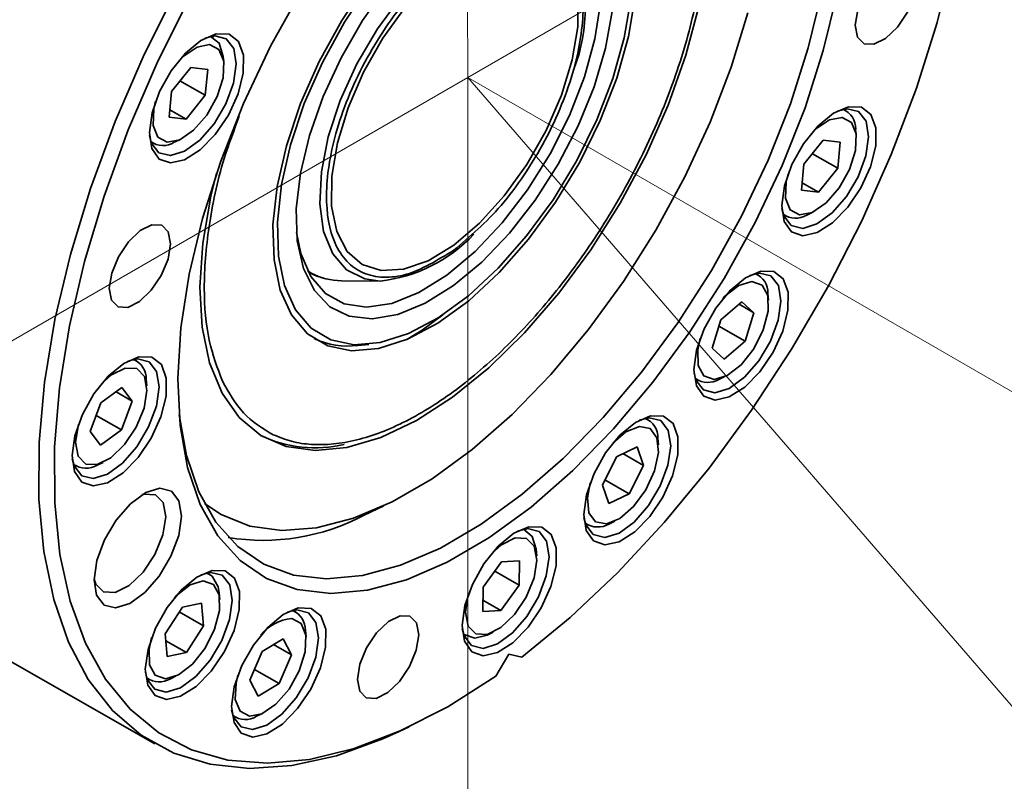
# Model space of a CAD drawing. Header units: millimetres. Extents: x -7686 to -856, y -458 to 6140.
# Tile 77 of 102: x -3471.93 to -3468.5, y 2006.53 to 2009.18. Entities that reach past the tile are written whole.
import ezdxf

# ---------------------------------------------------------------- set-up
doc = ezdxf.new("R2010")
doc.units = ezdxf.units.MM
doc.header["$LTSCALE"] = 5
doc.layers.add('1轮廓实线层', color=7, linetype='Continuous', lineweight=18)

msp = doc.modelspace()

# ---------------------------------------------------------------- linework, layer by layer
at = {"linetype": 'Continuous', "lineweight": 35}
for p, q in [((-3471.254, 2009.1145), (-3471.2624, 2009.1193)), ((-3471.2177, 2009.027), (-3471.2199, 2009.0498)), ((-3471.4, 2008.9279), (-3471.3329, 2009.0111)), ((-3471.3329, 2009.0111), (-3471.2741, 2009.0043)), ((-3471.2741, 2009.0043), (-3471.2824, 2008.9144)), ((-3471.3705, 2008.9646), (-3471.2824, 2008.9144)), ((-3471.4083, 2008.838), (-3471.4, 2008.9279)), ((-3471.2824, 2008.9144), (-3471.3495, 2008.8312)), ((-3471.3495, 2008.8312), (-3471.4083, 2008.838)), ((-3471.406, 2008.8634), (-3471.3495, 2008.8312)), ((-3469.0534, 2008.8613), (-3469.0618, 2008.8661)), ((-3469.0171, 2008.7738), (-3469.0193, 2008.7966)), ((-3471.4716, 2008.7523), (-3471.4631, 2008.7475)), ((-3471.3901, 2008.7511), (-3471.3693, 2008.7609)), ((-3469.1995, 2008.6747), (-3469.1324, 2008.7579)), ((-3469.1324, 2008.7579), (-3469.0735, 2008.7511)), ((-3469.0735, 2008.7511), (-3469.0818, 2008.6612)), ((-3469.1699, 2008.7114), (-3469.0818, 2008.6612)), ((-3469.2077, 2008.5848), (-3469.1995, 2008.6747)), ((-3469.0818, 2008.6612), (-3469.1489, 2008.578)), ((-3469.2054, 2008.6102), (-3469.1489, 2008.578)), ((-3469.1489, 2008.578), (-3469.2077, 2008.5848)), ((-3469.271, 2008.4992), (-3469.2625, 2008.4943)), ((-3469.1895, 2008.498), (-3469.1687, 2008.5077)), ((-3470.9271, 2008.3049), (-3470.9136, 2008.2964)), ((-3470.9247, 2008.3003), (-3470.9218, 2008.2986)), ((-3469.3588, 2008.2898), (-3469.3673, 2008.2946)), ((-3470.8087, 2008.2696), (-3470.6739, 2008.2686)), ((-3469.3225, 2008.2022), (-3469.3247, 2008.2251)), ((-3469.4886, 2008.1337), (-3469.4157, 2008.1956)), ((-3469.425, 2008.1877), (-3469.3732, 2008.1582)), ((-3469.4157, 2008.1956), (-3469.3732, 2008.1582)), ((-3469.3732, 2008.1582), (-3469.4036, 2008.0591)), ((-3469.5189, 2008.0345), (-3469.4886, 2008.1337)), ((-3469.4954, 2008.1114), (-3469.4036, 2008.0591)), ((-3470.7512, 2008.0444), (-3470.7139, 2008.0481)), ((-3469.4036, 2008.0591), (-3469.4764, 2007.9972)), ((-3469.4764, 2007.9972), (-3469.5189, 2008.0345)), ((-3471.5223, 2007.9913), (-3471.5308, 2007.9962)), ((-3471.4861, 2007.9038), (-3471.4882, 2007.9267)), ((-3469.5764, 2007.9276), (-3469.5679, 2007.9228)), ((-3469.4949, 2007.9264), (-3469.4742, 2007.9362)), ((-3471.6456, 2007.8448), (-3471.5725, 2007.8981)), ((-3471.5927, 2007.8833), (-3471.5364, 2007.8513)), ((-3471.5725, 2007.8981), (-3471.5364, 2007.8513)), ((-3471.6828, 2007.7447), (-3471.6456, 2007.8448)), ((-3471.5364, 2007.8513), (-3471.5736, 2007.7512)), ((-3471.6617, 2007.8014), (-3471.5736, 2007.7512)), ((-3469.742, 2007.7865), (-3469.7505, 2007.7913)), ((-3471.6467, 2007.6979), (-3471.6828, 2007.7447)), ((-3471.5736, 2007.7512), (-3471.6467, 2007.6979)), ((-3469.7058, 2007.699), (-3469.7079, 2007.7218)), ((-3469.8513, 2007.6574), (-3469.7799, 2007.6919)), ((-3469.829, 2007.6682), (-3469.7579, 2007.6276)), ((-3469.7799, 2007.6919), (-3469.7579, 2007.6276)), ((-3471.6585, 2007.628), (-3471.6377, 2007.6377)), ((-3469.9007, 2007.5587), (-3469.8513, 2007.6574)), ((-3471.7399, 2007.6292), (-3471.7315, 2007.6244)), ((-3469.7579, 2007.6276), (-3469.8073, 2007.5289)), ((-3469.8916, 2007.577), (-3469.8073, 2007.5289)), ((-3469.8787, 2007.4945), (-3469.9007, 2007.5587)), ((-3469.8073, 2007.5289), (-3469.8787, 2007.4945)), ((-3470.7298, 2007.4544), (-3470.6606, 2007.487)), ((-3469.8781, 2007.4232), (-3469.8574, 2007.4329)), ((-3470.1656, 2007.4009), (-3470.174, 2007.4057)), ((-3469.9596, 2007.4244), (-3469.9512, 2007.4195)), ((-3470.2517, 2007.3515), (-3470.2878, 2007.3192)), ((-3470.1293, 2007.3134), (-3470.1315, 2007.3362)), ((-3470.3159, 2007.2038), (-3470.2522, 2007.2924)), ((-3470.2522, 2007.2924), (-3470.1891, 2007.2961)), ((-3470.1891, 2007.2961), (-3470.1898, 2007.2113)), ((-3470.2754, 2007.2601), (-3470.1898, 2007.2113)), ((-3471.2781, 2007.2533), (-3471.259, 2007.2425)), ((-3471.2679, 2007.2489), (-3471.2764, 2007.2537)), ((-3470.3165, 2007.119), (-3470.3159, 2007.2038)), ((-3470.1898, 2007.2113), (-3470.2535, 2007.1227)), ((-3471.2317, 2007.1613), (-3471.2338, 2007.1842)), ((-3470.3162, 2007.1585), (-3470.2535, 2007.1227)), ((-3471.4218, 2007.0413), (-3471.3622, 2007.1343)), ((-3471.3622, 2007.1343), (-3471.2956, 2007.1485)), ((-3471.2956, 2007.1485), (-3471.2886, 2007.0697)), ((-3470.9678, 2007.1182), (-3470.9762, 2007.123)), ((-3470.2535, 2007.1227), (-3470.3165, 2007.119)), ((-3471.3729, 2007.1177), (-3471.2886, 2007.0697)), ((-3471.2886, 2007.0697), (-3471.3482, 2006.9767)), ((-3470.9315, 2007.0307), (-3470.9337, 2007.0535)), ((-3472.0924, 2007.021), (-3471.4578, 2006.6594)), ((-3471.4148, 2006.9625), (-3471.4218, 2007.0413)), ((-3471.4197, 2007.0174), (-3471.3482, 2006.9767)), ((-3471.0842, 2006.9807), (-3471.0115, 2007.0248)), ((-3471.0115, 2007.0248), (-3470.9823, 2006.969)), ((-3470.3832, 2007.0387), (-3470.3747, 2007.0339)), ((-3470.3017, 2007.0375), (-3470.2809, 2007.0473)), ((-3471.0448, 2007.0046), (-3470.9823, 2006.969)), ((-3471.3482, 2006.9767), (-3471.4148, 2006.9625)), ((-3471.1277, 2006.8808), (-3471.0842, 2006.9807)), ((-3470.9823, 2006.969), (-3471.0259, 2006.869)), ((-3470.271, 2006.8945), (-3470.2256, 2006.9712)), ((-3470.2256, 2006.9712), (-3470.1809, 2006.9602)), ((-3471.1116, 2006.9179), (-3471.0259, 2006.869)), ((-3471.4855, 2006.8867), (-3471.4771, 2006.8819)), ((-3471.404, 2006.8855), (-3471.3833, 2006.8953)), ((-3471.0986, 2006.8249), (-3471.1277, 2006.8808)), ((-3471.0259, 2006.869), (-3471.0986, 2006.8249)), ((-3471.1854, 2006.7561), (-3471.1769, 2006.7512)), ((-3471.1039, 2006.7549), (-3471.0831, 2006.7646)), ((-3470.608, 2006.7016), (-3470.5734, 2006.7178))]:
    msp.add_line(p, q, dxfattribs=at)
at = {"lineweight": 13}
msp.add_line((-3470.3693, 2008.9768), (-3466.4784, 2004.484), dxfattribs=at)
at = {"linetype": 'Continuous', "lineweight": 35, "flags": 128}
for points in [[(-3470.3031, 2009.5992), (-3470.2405, 2009.6218), (-3470.153, 2009.6351), (-3470.0751, 2009.6235), (-3470.0096, 2009.5875), (-3469.9586, 2009.5284), (-3469.9239, 2009.448), (-3469.9067, 2009.3492), (-3469.9075, 2009.2353), (-3469.9264, 2009.1102), (-3469.9627, 2008.9782), (-3470.0151, 2008.8437), (-3470.0819, 2008.7113), (-3470.1608, 2008.5856), (-3470.2491, 2008.4708), (-3470.3438, 2008.3709), (-3470.4417, 2008.2892)], [(-3470.42, 2009.4326), (-3470.5128, 2009.3542), (-3470.6019, 2009.2572), (-3470.6837, 2009.1455), (-3470.7549, 2009.0237), (-3470.8125, 2008.8968), (-3470.8543, 2008.77), (-3470.8784, 2008.6484), (-3470.8839, 2008.5371), (-3470.8706, 2008.4406), (-3470.839, 2008.3629), (-3470.7905, 2008.3071), (-3470.7269, 2008.2756), (-3470.6739, 2008.2686)], [(-3470.1809, 2006.9602), (-3470.0129, 2007.0982), (-3469.8471, 2007.2549), (-3469.6853, 2007.4286), (-3469.5295, 2007.6173), (-3469.3812, 2007.819), (-3469.2422, 2008.0313), (-3469.1139, 2008.2519), (-3468.9979, 2008.4783), (-3468.8954, 2008.7081), (-3468.8076, 2008.9387), (-3468.7354, 2009.1675), (-3468.6796, 2009.392)], [(-3469.0205, 2009.158), (-3469.0128, 2009.1166), (-3468.99, 2009.0934), (-3468.9557, 2009.0918), (-3468.915, 2009.1121), (-3468.8742, 2009.1511), (-3468.8395, 2009.203), (-3468.8161, 2009.2599), (-3468.8076, 2009.313), (-3468.8154, 2009.3543), (-3468.8382, 2009.3776), (-3468.8725, 2009.3792), (-3468.9132, 2009.3589), (-3468.954, 2009.3199), (-3468.9887, 2009.268), (-3469.0121, 2009.2111), (-3469.0205, 2009.158)], [(-3470.608, 2006.7016), (-3470.6646, 2006.6762), (-3470.8263, 2006.6179), (-3470.9816, 2006.5836), (-3471.1287, 2006.5737), (-3471.266, 2006.5881), (-3471.3921, 2006.6269), (-3471.5055, 2006.6895), (-3471.605, 2006.7752), (-3471.6894, 2006.8832), (-3471.758, 2007.0122), (-3471.8098, 2007.1609), (-3471.8444, 2007.3275), (-3471.8613, 2007.5102), (-3471.8604, 2007.7071), (-3471.8417, 2007.916), (-3471.8054, 2008.1345), (-3471.7518, 2008.3602), (-3471.6817, 2008.5908), (-3471.5956, 2008.8236), (-3471.4947, 2009.0561), (-3471.38, 2009.2857)], [(-3469.0853, 2009.2642), (-3469.1318, 2009.0698), (-3469.1953, 2008.8707), (-3469.2748, 2008.6703), (-3469.3691, 2008.4715), (-3469.4767, 2008.2776), (-3469.5959, 2008.0915), (-3469.7248, 2007.9163), (-3469.8614, 2007.7547), (-3470.0036, 2007.6092), (-3470.149, 2007.4822), (-3470.2954, 2007.3756), (-3470.4405, 2007.2911), (-3470.582, 2007.23), (-3470.7177, 2007.1934), (-3470.8454, 2007.1818), (-3470.9631, 2007.1953), (-3471.0689, 2007.2338), (-3471.1613, 2007.2967), (-3471.2387, 2007.3829), (-3471.2998, 2007.4911), (-3471.3439, 2007.6197), (-3471.3701, 2007.7664), (-3471.378, 2007.9292), (-3471.3675, 2008.1053), (-3471.3388, 2008.2921), (-3471.2924, 2008.4865), (-3471.2289, 2008.6855), (-3471.1494, 2008.8859), (-3471.0551, 2009.0847), (-3470.9475, 2009.2786)], [(-3470.7182, 2009.3096), (-3470.8078, 2009.175), (-3470.886, 2009.0323), (-3470.9507, 2008.8855), (-3470.9999, 2008.739), (-3471.0323, 2008.597), (-3471.0469, 2008.4634), (-3471.0432, 2008.3422), (-3471.0215, 2008.2369), (-3470.9823, 2008.1504), (-3470.9267, 2008.0854), (-3470.8564, 2008.0435), (-3470.7734, 2008.0261), (-3470.68, 2008.0336), (-3470.579, 2008.0659), (-3470.4732, 2008.122), (-3470.3658, 2008.2002), (-3470.2597, 2008.2984), (-3470.158, 2008.4137), (-3470.0637, 2008.5428), (-3469.9795, 2008.682), (-3469.9078, 2008.8272), (-3469.8507, 2008.9744), (-3469.8098, 2009.1192), (-3469.7862, 2009.2575)], [(-3469.8013, 2009.2488), (-3469.8243, 2009.1138), (-3469.8642, 2008.9724), (-3469.92, 2008.8288), (-3469.99, 2008.6871), (-3470.0722, 2008.5512), (-3470.1642, 2008.4252), (-3470.2634, 2008.3127), (-3470.3669, 2008.2169), (-3470.4718, 2008.1405), (-3470.575, 2008.0858), (-3470.6736, 2008.0543), (-3470.7648, 2008.0469), (-3470.8458, 2008.0639), (-3470.9144, 2008.1047), (-3470.9686, 2008.1683), (-3471.0069, 2008.2526), (-3471.0281, 2008.3555), (-3471.0317, 2008.4737), (-3471.0174, 2008.6041), (-3470.9859, 2008.7427), (-3470.9378, 2008.8857), (-3470.8747, 2009.0289), (-3470.7984, 2009.1682), (-3470.7109, 2009.2996)], [(-3470.4188, 2008.2525), (-3470.5174, 2008.191), (-3470.6127, 2008.152), (-3470.7015, 2008.1368), (-3470.7812, 2008.146), (-3470.849, 2008.1792), (-3470.9028, 2008.2353), (-3470.941, 2008.3126), (-3470.9622, 2008.4085), (-3470.9658, 2008.52), (-3470.9516, 2008.6435), (-3470.9202, 2008.7751), (-3470.8725, 2008.9104), (-3470.8101, 2009.0452), (-3470.7349, 2009.175), (-3470.6494, 2009.2959)], [(-3471.3383, 2009.2521), (-3471.4513, 2009.0247), (-3471.5505, 2008.7945), (-3471.6348, 2008.5641), (-3471.7033, 2008.336), (-3471.7552, 2008.113), (-3471.7899, 2007.8973), (-3471.807, 2007.6914), (-3471.8064, 2007.4976), (-3471.7881, 2007.318), (-3471.7522, 2007.1547), (-3471.6991, 2007.0095), (-3471.6296, 2006.884), (-3471.5442, 2006.7795), (-3471.4441, 2006.6972), (-3471.3302, 2006.6382), (-3471.2039, 2006.6029), (-3471.0665, 2006.5918), (-3470.9197, 2006.6051), (-3470.7649, 2006.6426), (-3470.604, 2006.7038), (-3470.4388, 2006.7881), (-3470.271, 2006.8945)], [(-3471.3736, 2007.8037), (-3471.3481, 2007.6613), (-3471.305, 2007.5356), (-3471.2452, 2007.4297), (-3471.1695, 2007.3453), (-3471.0791, 2007.2838), (-3470.9756, 2007.2462), (-3470.8604, 2007.2329), (-3470.7355, 2007.2443), (-3470.6028, 2007.2801), (-3470.4644, 2007.3399), (-3470.3224, 2007.4225), (-3470.1792, 2007.5268), (-3470.0369, 2007.6511), (-3469.8979, 2007.7934), (-3469.7643, 2007.9515), (-3469.6382, 2008.1229), (-3469.5215, 2008.3049), (-3469.4163, 2008.4946), (-3469.324, 2008.6891), (-3469.2462, 2008.8852), (-3469.1841, 2009.0799), (-3469.1387, 2009.27)], [(-3469.9851, 2009.2574), (-3469.9859, 2009.153), (-3470.0054, 2009.0372), (-3470.0427, 2008.9151), (-3470.0963, 2008.792), (-3470.1638, 2008.6734), (-3470.2422, 2008.5644), (-3470.3281, 2008.4697), (-3470.4178, 2008.3936)], [(-3471.2434, 2008.6441), (-3471.263, 2008.5632), (-3471.291, 2008.4002), (-3471.3011, 2008.2473), (-3471.2932, 2008.1075), (-3471.2674, 2007.9836), (-3471.2241, 2007.8783), (-3471.1645, 2007.7937), (-3471.0895, 2007.7314), (-3471.0008, 2007.6928), (-3470.9001, 2007.6787), (-3470.7895, 2007.6892), (-3470.6713, 2007.7243), (-3470.5479, 2007.7831), (-3470.4217, 2007.8646), (-3470.2954, 2007.967), (-3470.1715, 2008.0882), (-3470.0525, 2008.2259), (-3469.9409, 2008.3771), (-3469.8389, 2008.5388), (-3469.7486, 2008.7077), (-3469.6719, 2008.8805), (-3469.6103, 2009.0534), (-3469.565, 2009.2232)], [(-3470.4178, 2008.3936), (-3470.5073, 2008.3393), (-3470.5927, 2008.3092), (-3470.6703, 2008.3046), (-3470.7367, 2008.3257), (-3470.789, 2008.3717), (-3470.825, 2008.4404), (-3470.8429, 2008.529), (-3470.8421, 2008.6334), (-3470.8226, 2008.7492), (-3470.7853, 2008.8713), (-3470.7317, 2008.9944), (-3470.6643, 2009.113), (-3470.5859, 2009.222)], [(-3469.3945, 2009.2015), (-3469.4521, 2009.0122), (-3469.5256, 2008.821), (-3469.6136, 2008.631), (-3469.7147, 2008.4453), (-3469.8274, 2008.267), (-3469.9497, 2008.0989), (-3470.0796, 2007.9439), (-3470.215, 2007.8045), (-3470.3536, 2007.6829), (-3470.4933, 2007.5812), (-3470.6316, 2007.5011), (-3470.7664, 2007.4438), (-3470.8954, 2007.4103), (-3471.0165, 2007.4012), (-3471.1277, 2007.4165), (-3471.2272, 2007.4561), (-3471.2854, 2007.4951)], [(-3469.8671, 2009.2059), (-3469.89, 2009.0778), (-3469.9297, 2008.9439), (-3469.985, 2008.8083), (-3470.0541, 2008.6754), (-3470.1347, 2008.5495), (-3470.2244, 2008.4347), (-3470.3201, 2008.3346), (-3470.4188, 2008.2525)], [(-3471.4771, 2008.7847), (-3471.4687, 2008.7292), (-3471.4433, 2008.6927), (-3471.4037, 2008.6792), (-3471.3542, 2008.6901), (-3471.3002, 2008.7242), (-3471.2475, 2008.7779), (-3471.2019, 2008.8454), (-3471.1682, 2008.9193), (-3471.1501, 2008.9916), (-3471.1496, 2009.0545), (-3471.1668, 2009.1011), (-3471.1998, 2009.1265), (-3471.2449, 2009.1278), (-3471.2974, 2009.105), (-3471.3514, 2009.0604), (-3471.4013, 2008.999), (-3471.4415, 2008.9274), (-3471.4677, 2008.8533), (-3471.4771, 2008.7847)], [(-3471.477, 2008.7742), (-3471.4702, 2008.7486), (-3471.4442, 2008.7148), (-3471.404, 2008.7048), (-3471.3545, 2008.72), (-3471.3017, 2008.7585), (-3471.2519, 2008.8156), (-3471.2112, 2008.8844), (-3471.1844, 2008.9567), (-3471.1747, 2009.0237), (-3471.1835, 2009.0773), (-3471.2095, 2009.1111), (-3471.2496, 2009.121), (-3471.284, 2009.1128)], [(-3471.2641, 2009.119), (-3471.2344, 2009.0957), (-3471.2199, 2009.0498)], [(-3471.2414, 2008.9097), (-3471.2207, 2008.9755), (-3471.2184, 2009.033), (-3471.2348, 2009.0735), (-3471.2674, 2009.0908), (-3471.3112, 2009.0823), (-3471.3596, 2009.0492), (-3471.3762, 2009.0328)], [(-3471.4551, 2008.8943), (-3471.4617, 2008.8668), (-3471.4641, 2008.8093), (-3471.4477, 2008.7688), (-3471.4151, 2008.7515), (-3471.3713, 2008.76), (-3471.3229, 2008.7931), (-3471.2773, 2008.8456), (-3471.2414, 2008.9097)], [(-3469.2765, 2008.5316), (-3469.2681, 2008.476), (-3469.2427, 2008.4395), (-3469.2031, 2008.426), (-3469.1536, 2008.4369), (-3469.0996, 2008.4711), (-3469.0469, 2008.5248), (-3469.0013, 2008.5922), (-3468.9676, 2008.6661), (-3468.9495, 2008.7384), (-3468.9491, 2008.8013), (-3468.9662, 2008.8479), (-3468.9992, 2008.8733), (-3469.0443, 2008.8747), (-3469.0968, 2008.8518), (-3469.1509, 2008.8073), (-3469.2007, 2008.7458), (-3469.2409, 2008.6742), (-3469.2672, 2008.6001), (-3469.2765, 2008.5316)], [(-3469.2764, 2008.521), (-3469.2696, 2008.4954), (-3469.2436, 2008.4616), (-3469.2034, 2008.4517), (-3469.1539, 2008.4669), (-3469.1011, 2008.5053), (-3469.0513, 2008.5624), (-3469.0106, 2008.6312), (-3468.9838, 2008.7035), (-3468.9741, 2008.7705), (-3468.9829, 2008.8241), (-3469.0089, 2008.8579), (-3469.049, 2008.8678), (-3469.0834, 2008.8596)], [(-3469.2545, 2008.6411), (-3469.2612, 2008.6137), (-3469.2635, 2008.5561), (-3469.2471, 2008.5156), (-3469.2145, 2008.4983), (-3469.1707, 2008.5068), (-3469.1223, 2008.5399), (-3469.0767, 2008.5924), (-3469.0408, 2008.6565), (-3469.0201, 2008.7223), (-3469.0178, 2008.7798), (-3469.0342, 2008.8203), (-3469.0668, 2008.8376), (-3469.1106, 2008.8291), (-3469.159, 2008.7961), (-3469.1756, 2008.7796)], [(-3471.6166, 2008.2432), (-3471.6088, 2008.2019), (-3471.586, 2008.1787), (-3471.5517, 2008.177), (-3471.511, 2008.1973), (-3471.4702, 2008.2364), (-3471.4355, 2008.2883), (-3471.4121, 2008.3451), (-3471.4036, 2008.3983), (-3471.4114, 2008.4396), (-3471.4342, 2008.4628), (-3471.4685, 2008.4644), (-3471.5092, 2008.4442), (-3471.55, 2008.4051), (-3471.5847, 2008.3532), (-3471.6081, 2008.2964), (-3471.6166, 2008.2432)], [(-3470.4417, 2008.2892), (-3470.5394, 2008.2285), (-3470.6337, 2008.1908), (-3470.7212, 2008.1776), (-3470.7991, 2008.1892), (-3470.8646, 2008.2251), (-3470.9156, 2008.2843), (-3470.9503, 2008.3647), (-3470.965, 2008.4378)], [(-3470.9219, 2008.2987), (-3470.8946, 2008.2858), (-3470.8738, 2008.2791)], [(-3469.582, 2007.96), (-3469.5735, 2007.9045), (-3469.5481, 2007.868), (-3469.5085, 2007.8544), (-3469.4591, 2007.8653), (-3469.405, 2007.8995), (-3469.3524, 2007.9532), (-3469.3067, 2008.0207), (-3469.273, 2008.0945), (-3469.255, 2008.1668), (-3469.2545, 2008.2297), (-3469.2716, 2008.2764), (-3469.3046, 2008.3017), (-3469.3497, 2008.3031), (-3469.4022, 2008.2802), (-3469.4563, 2008.2357), (-3469.5061, 2008.1743), (-3469.5464, 2008.1026), (-3469.5726, 2008.0285), (-3469.582, 2007.96)], [(-3469.5818, 2007.9495), (-3469.575, 2007.9238), (-3469.549, 2007.89), (-3469.5088, 2007.8801), (-3469.4594, 2007.8953), (-3469.4065, 2007.9337), (-3469.3568, 2007.9908), (-3469.316, 2008.0597), (-3469.2892, 2008.1319), (-3469.2796, 2008.1989), (-3469.2883, 2008.2525), (-3469.3143, 2008.2863), (-3469.3545, 2008.2963), (-3469.3888, 2008.2881)], [(-3469.5599, 2008.0696), (-3469.5686, 2008.0296), (-3469.5671, 2007.9748), (-3469.5472, 2007.9386), (-3469.5119, 2007.9264), (-3469.4666, 2007.94), (-3469.4181, 2007.9775), (-3469.3739, 2008.033), (-3469.3407, 2008.0983), (-3469.3236, 2008.1632), (-3469.3251, 2008.2179), (-3469.345, 2008.2542), (-3469.3803, 2008.2664), (-3469.4256, 2008.2528), (-3469.474, 2008.2153), (-3469.481, 2008.208)], [(-3470.5808, 2008.0652), (-3470.528, 2008.0981), (-3470.4553, 2008.1512)], [(-3471.7455, 2007.6616), (-3471.737, 2007.6061), (-3471.7116, 2007.5696), (-3471.6721, 2007.556), (-3471.6226, 2007.5669), (-3471.5686, 2007.6011), (-3471.5159, 2007.6548), (-3471.4702, 2007.7223), (-3471.4366, 2007.7961), (-3471.4185, 2007.8684), (-3471.418, 2007.9313), (-3471.4352, 2007.978), (-3471.4681, 2008.0033), (-3471.5133, 2008.0047), (-3471.5657, 2007.9818), (-3471.6198, 2007.9373), (-3471.6697, 2007.8759), (-3471.7099, 2007.8042), (-3471.7361, 2007.7301), (-3471.7455, 2007.6616)], [(-3471.7453, 2007.6511), (-3471.7385, 2007.6254), (-3471.7125, 2007.5916), (-3471.6724, 2007.5817), (-3471.6229, 2007.5969), (-3471.5701, 2007.6353), (-3471.5203, 2007.6924), (-3471.4795, 2007.7613), (-3471.4527, 2007.8335), (-3471.4431, 2007.9005), (-3471.4518, 2007.9541), (-3471.4778, 2007.9879), (-3471.518, 2007.9978), (-3471.5524, 2007.9897)], [(-3471.4854, 2007.8884), (-3471.4945, 2007.9366), (-3471.521, 2007.9638), (-3471.5611, 2007.9656), (-3471.6085, 2007.942), (-3471.6445, 2007.9096)], [(-3471.7235, 2007.7712), (-3471.7239, 2007.7696), (-3471.7338, 2007.7076), (-3471.7248, 2007.6593), (-3471.6982, 2007.6322), (-3471.6581, 2007.6303), (-3471.6107, 2007.654), (-3471.5631, 2007.6996), (-3471.5226, 2007.7601), (-3471.4953, 2007.8264), (-3471.4854, 2007.8884), (-3471.4854, 2007.8884)], [(-3469.9652, 2007.4568), (-3469.9567, 2007.4012), (-3469.9313, 2007.3647), (-3469.8918, 2007.3512), (-3469.8423, 2007.3621), (-3469.7883, 2007.3963), (-3469.7356, 2007.45), (-3469.6899, 2007.5174), (-3469.6562, 2007.5913), (-3469.6382, 2007.6636), (-3469.6377, 2007.7265), (-3469.6549, 2007.7731), (-3469.6878, 2007.7985), (-3469.733, 2007.7999), (-3469.7854, 2007.777), (-3469.8395, 2007.7325), (-3469.8894, 2007.671), (-3469.9296, 2007.5994), (-3469.9558, 2007.5253), (-3469.9652, 2007.4568)], [(-3469.965, 2007.4462), (-3469.9582, 2007.4206), (-3469.9322, 2007.3868), (-3469.8921, 2007.3769), (-3469.8426, 2007.3921), (-3469.7898, 2007.4305), (-3469.74, 2007.4876), (-3469.6992, 2007.5564), (-3469.6724, 2007.6287), (-3469.6628, 2007.6957), (-3469.6715, 2007.7493), (-3469.6975, 2007.7831), (-3469.7377, 2007.793), (-3469.7721, 2007.7848)], [(-3469.9432, 2007.5663), (-3469.953, 2007.5143), (-3469.9477, 2007.4627), (-3469.9244, 2007.4309), (-3469.8866, 2007.4238), (-3469.8401, 2007.4425), (-3469.7919, 2007.4842), (-3469.7495, 2007.5424), (-3469.7191, 2007.6084), (-3469.7056, 2007.672), (-3469.7108, 2007.7237), (-3469.7342, 2007.7555), (-3469.772, 2007.7625), (-3469.8185, 2007.7438), (-3469.8642, 2007.7048)], [(-3471.6695, 2007.2292), (-3471.6608, 2007.1756), (-3471.6348, 2007.1417), (-3471.5946, 2007.1318), (-3471.5452, 2007.147), (-3471.4923, 2007.1855), (-3471.4426, 2007.2426), (-3471.4018, 2007.3114), (-3471.375, 2007.3837), (-3471.3654, 2007.4506), (-3471.3741, 2007.5043), (-3471.4001, 2007.5381), (-3471.4403, 2007.548), (-3471.4897, 2007.5328), (-3471.5426, 2007.4943), (-3471.5923, 2007.4373), (-3471.6331, 2007.3684), (-3471.6599, 2007.2962), (-3471.6695, 2007.2292)], [(-3471.6695, 2007.2312), (-3471.6638, 2007.2149), (-3471.6367, 2007.1872), (-3471.5958, 2007.1853), (-3471.5474, 2007.2094), (-3471.4988, 2007.2559), (-3471.4575, 2007.3177), (-3471.4296, 2007.3854), (-3471.4196, 2007.4486), (-3471.4288, 2007.4978), (-3471.4559, 2007.5255), (-3471.4968, 2007.5274), (-3471.503, 2007.5257)], [(-3470.3887, 2007.0711), (-3470.3803, 2007.0156), (-3470.3549, 2006.9791), (-3470.3153, 2006.9656), (-3470.2658, 2006.9765), (-3470.2118, 2007.0106), (-3470.1591, 2007.0643), (-3470.1134, 2007.1318), (-3470.0798, 2007.2057), (-3470.0617, 2007.278), (-3470.0612, 2007.3409), (-3470.0784, 2007.3875), (-3470.1113, 2007.4129), (-3470.1565, 2007.4142), (-3470.2089, 2007.3914), (-3470.263, 2007.3468), (-3470.3129, 2007.2854), (-3470.3531, 2007.2138), (-3470.3793, 2007.1397), (-3470.3887, 2007.0711)], [(-3470.3885, 2007.0606), (-3470.3818, 2007.035), (-3470.3557, 2007.0012), (-3470.3156, 2006.9912), (-3470.2661, 2007.0064), (-3470.2133, 2007.0449), (-3470.1635, 2007.102), (-3470.1228, 2007.1708), (-3470.0959, 2007.2431), (-3470.0863, 2007.31), (-3470.095, 2007.3637), (-3470.1211, 2007.3975), (-3470.1612, 2007.4074), (-3470.1956, 2007.3992)], [(-3470.1757, 2007.4054), (-3470.1753, 2007.4052), (-3470.1448, 2007.3803), (-3470.1315, 2007.3362)], [(-3470.3667, 2007.1807), (-3470.3671, 2007.1791), (-3470.377, 2007.1171), (-3470.368, 2007.0689), (-3470.3414, 2007.0418), (-3470.3013, 2007.0399), (-3470.2539, 2007.0635), (-3470.2063, 2007.1091), (-3470.1658, 2007.1697), (-3470.1385, 2007.236), (-3470.1286, 2007.298), (-3470.1377, 2007.3462), (-3470.1642, 2007.3733), (-3470.2043, 2007.3752), (-3470.2517, 2007.3515), (-3470.2517, 2007.3515)], [(-3471.4911, 2006.9191), (-3471.4826, 2006.8636), (-3471.4572, 2006.8271), (-3471.4177, 2006.8135), (-3471.3682, 2006.8244), (-3471.3142, 2006.8586), (-3471.2615, 2006.9123), (-3471.2158, 2006.9798), (-3471.1821, 2007.0536), (-3471.1641, 2007.1259), (-3471.1636, 2007.1888), (-3471.1808, 2007.2355), (-3471.2137, 2007.2608), (-3471.2589, 2007.2622), (-3471.3113, 2007.2393), (-3471.3654, 2007.1948), (-3471.4153, 2007.1334), (-3471.4555, 2007.0617), (-3471.4817, 2006.9876), (-3471.4911, 2006.9191)], [(-3471.4909, 2006.9086), (-3471.4841, 2006.8829), (-3471.4581, 2006.8491), (-3471.418, 2006.8392), (-3471.3685, 2006.8544), (-3471.3157, 2006.8928), (-3471.2659, 2006.9499), (-3471.2251, 2007.0188), (-3471.1983, 2007.091), (-3471.1887, 2007.158), (-3471.1974, 2007.2116), (-3471.2234, 2007.2454), (-3471.2636, 2007.2554), (-3471.298, 2007.2472)], [(-3471.2541, 2007.2133), (-3471.2894, 2007.2255), (-3471.3347, 2007.2119), (-3471.3831, 2007.1744), (-3471.3901, 2007.1671)], [(-3471.259, 2007.2425), (-3471.2374, 2007.2048), (-3471.2338, 2007.1842)], [(-3471.4691, 2007.0287), (-3471.4777, 2006.9887), (-3471.4762, 2006.9339), (-3471.4563, 2006.8977), (-3471.421, 2006.8855), (-3471.3757, 2006.8991), (-3471.3273, 2006.9366), (-3471.2831, 2006.9921), (-3471.2499, 2007.0574), (-3471.2327, 2007.1223), (-3471.2342, 2007.177), (-3471.2541, 2007.2133), (-3471.2541, 2007.2133)], [(-3471.1909, 2006.7885), (-3471.1825, 2006.7329), (-3471.1571, 2006.6964), (-3471.1175, 2006.6829), (-3471.068, 2006.6938), (-3471.014, 2006.728), (-3470.9613, 2006.7817), (-3470.9157, 2006.8491), (-3470.882, 2006.923), (-3470.8639, 2006.9953), (-3470.8635, 2007.0582), (-3470.8806, 2007.1048), (-3470.9136, 2007.1302), (-3470.9587, 2007.1316), (-3471.0112, 2007.1087), (-3471.0652, 2007.0642), (-3471.1151, 2007.0027), (-3471.1553, 2006.9311), (-3471.1815, 2006.857), (-3471.1909, 2006.7885)], [(-3471.1908, 2006.7779), (-3471.184, 2006.7523), (-3471.158, 2006.7185), (-3471.1178, 2006.7086), (-3471.0683, 2006.7238), (-3471.0155, 2006.7622), (-3470.9657, 2006.8193), (-3470.925, 2006.8881), (-3470.8982, 2006.9604), (-3470.8885, 2007.0274), (-3470.8973, 2007.081), (-3470.9233, 2007.1148), (-3470.9634, 2007.1247), (-3470.9978, 2007.1165)], [(-3471.1689, 2006.898), (-3471.1755, 2006.8706), (-3471.1779, 2006.813), (-3471.1615, 2006.7725), (-3471.1289, 2006.7552), (-3471.0851, 2006.7637), (-3471.0367, 2006.7968), (-3470.9911, 2006.8493), (-3470.9552, 2006.9134), (-3470.9345, 2006.9792), (-3470.9322, 2007.0367), (-3470.9486, 2007.0772), (-3470.9812, 2007.0945), (-3470.9812, 2007.0945)], [(-3470.7528, 2006.8833), (-3470.745, 2006.842), (-3470.7223, 2006.8187), (-3470.6879, 2006.8171), (-3470.6473, 2006.8374), (-3470.6065, 2006.8764), (-3470.5717, 2006.9283), (-3470.5483, 2006.9852), (-3470.5399, 2007.0383), (-3470.5476, 2007.0797), (-3470.5704, 2007.1029), (-3470.6047, 2007.1045), (-3470.6454, 2007.0843), (-3470.6862, 2007.0452), (-3470.721, 2006.9933), (-3470.7443, 2006.9364), (-3470.7528, 2006.8833)], [(-3470.3017, 2007.0375), (-3470.3445, 2007.0265), (-3470.3821, 2007.039), (-3470.3837, 2007.0404)]]:
    msp.add_lwpolyline(points, dxfattribs=at)
at = {"linetype": 'Continuous', "lineweight": 35}
for centre, radius, start, end in [((-3470.5132, 2009.2094), 0.5523, 338.3654, 24.1197), ((-3469.0928, 2008.7983), 0.0736, 358.701, 66.5385), ((-3471.4292, 2008.8088), 0.0696, 231.9069, 304.1381), ((-3469.2283, 2008.5627), 0.0755, 235.0724, 300.9726), ((-3470.7318, 2008.792), 0.5266, 276.3077, 316.7808), ((-3470.8093, 2008.4857), 0.2161, 241.1699, 270.1704), ((-3469.3964, 2008.2279), 0.0718, 357.7328, 67.5066), ((-3470.7859, 2008.3244), 0.2821, 245.2492, 277.0687), ((-3471.5594, 2007.9299), 0.0712, 357.4233, 67.8161), ((-3469.5337, 2007.9937), 0.0777, 236.1199, 299.9251), ((-3469.778, 2007.7257), 0.0702, 356.8275, 68.412), ((-3470.9015, 2008.1222), 0.4338, 244.5304, 283.6418), ((-3471.6972, 2007.6962), 0.0785, 236.4742, 299.5708), ((-3471.0805, 2008.1123), 0.7455, 260.5605, 298.0641), ((-3469.9168, 2007.4933), 0.0801, 237.1874, 298.8576), ((-3471.0107, 2007.053), 0.077, 0.413, 64.8265), ((-3470.9675, 2006.9378), 0.1574, 94.9978, 141.1333), ((-3471.4429, 2006.9486), 0.0741, 234.3919, 301.6531), ((-3471.1429, 2006.8157), 0.0723, 233.4085, 302.6364)]:
    msp.add_arc(centre, radius, start, end, dxfattribs=at)
for points, knots in [([(-3469.6053, 2009.866), (-3469.588, 2009.8206), (-3469.5525, 2009.7272), (-3469.5367, 2009.5441), (-3469.5529, 2009.3303), (-3469.606, 2009.0932), (-3469.6787, 2008.8879), (-3469.7515, 2008.726), (-3469.8308, 2008.5712), (-3469.9409, 2008.3907), (-3470.0863, 2008.1974), (-3470.2428, 2008.0277), (-3470.411, 2007.8834), (-3470.5861, 2007.7734), (-3470.7579, 2007.7075), (-3470.8891, 2007.6949), (-3470.9834, 2007.7086), (-3471.0251, 2007.7255), (-3471.046, 2007.734)], [0, 0, 0, 0, 0.06619, 0.136345, 0.209417, 0.284039, 0.358662, 0.395239, 0.431827, 0.501982, 0.568173, 0.634363, 0.704518, 0.77759, 0.852212, 0.926834, 0.963412, 1, 1, 1, 1]), ([(-3470.4101, 2009.411), (-3470.4664, 2009.3631), (-3470.5528, 2009.2896), (-3470.6573, 2009.1493), (-3470.7293, 2009.0305), (-3470.7879, 2008.9053), (-3470.8427, 2008.7455), (-3470.8713, 2008.5602), (-3470.8452, 2008.4148), (-3470.7922, 2008.3335), (-3470.7348, 2008.2928), (-3470.6638, 2008.278), (-3470.5603, 2008.2892), (-3470.474, 2008.3414), (-3470.4179, 2008.3754)], [0, 0, 0, 0, 0.119728, 0.18418, 0.25, 0.31582, 0.380272, 0.5, 0.619728, 0.68418, 0.75, 0.81582, 0.880272, 1, 1, 1, 1]), ([(-3470.4179, 2008.3754), (-3470.3617, 2008.4232), (-3470.2752, 2008.4968), (-3470.1707, 2008.6371), (-3470.0988, 2008.7559), (-3470.0402, 2008.881), (-3469.9851, 2009.0412), (-3469.9582, 2009.2242), (-3469.9756, 2009.3564), (-3470.0068, 2009.401), (-3470.0118, 2009.4081)], [0, 0, 0, 0, 0.186363, 0.286686, 0.389137, 0.491589, 0.591911, 0.778274, 0.964637, 1, 1, 1, 1]), ([(-3471.2227, 2007.9204), (-3471.24, 2007.9658), (-3471.2755, 2008.0592), (-3471.2915, 2008.2423), (-3471.2742, 2008.4561), (-3471.2319, 2008.6613), (-3471.1826, 2008.7928), (-3471.1641, 2008.8421)], [0, 0, 0, 0, 0.2012517, 0.4145585, 0.6367335, 0.8636235, 1, 1, 1, 1]), ([(-3471.046, 2007.734), (-3471.0829, 2007.7562), (-3471.1547, 2007.7993), (-3471.2005, 2007.8808), (-3471.2227, 2007.9204)], [0, 0, 0, 0, 0.51454, 1, 1, 1, 1])]:
    msp.add_open_spline(points, degree=3, knots=knots, dxfattribs=at)
at = {"layer": '1轮廓实线层', "lineweight": 13}
for q in [(-3470.3961, 2017.2305), (-3463.2213, 2013.1037), (-3477.5173, 2004.8499), (-3470.3693, 2000.7229), (-3463.2213, 2004.8499)]:
    msp.add_line((-3470.3693, 2008.9768), q, dxfattribs=at)

doc.saveas('drawing.dxf')
